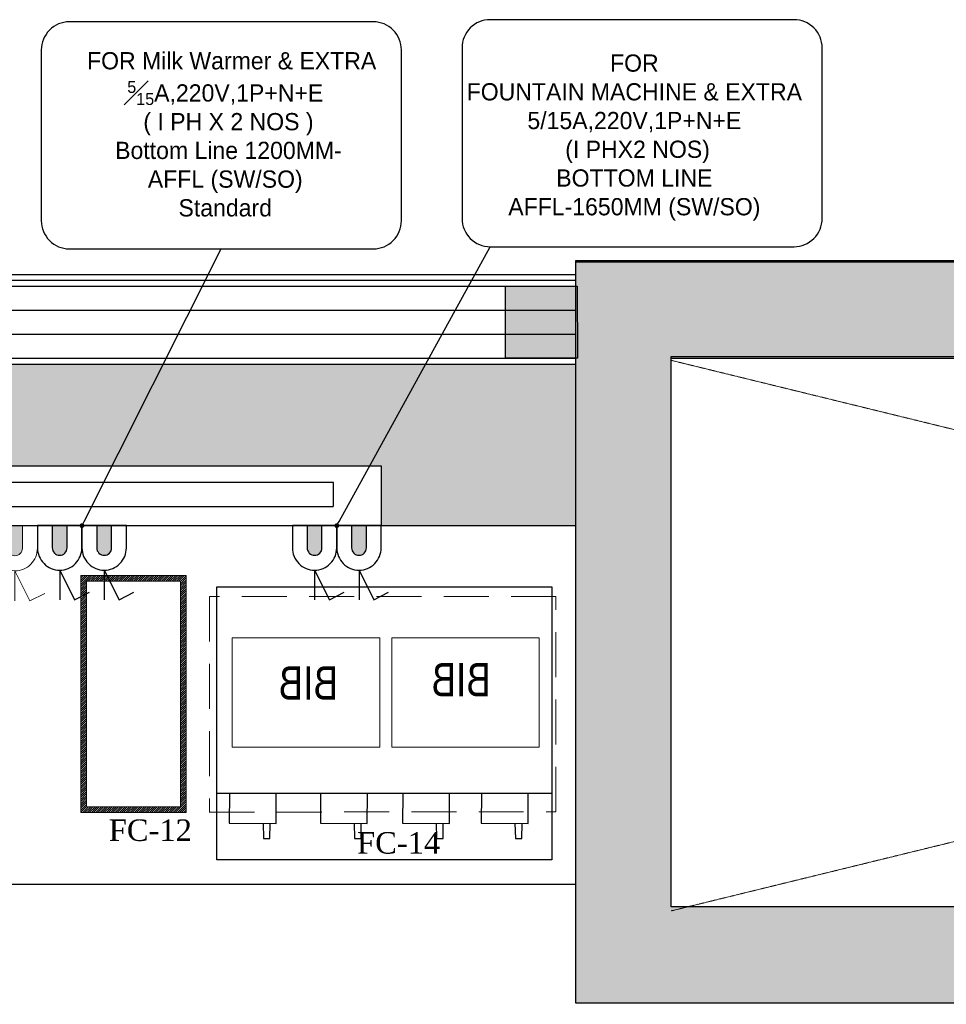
# Model space of a CAD drawing. Header units: inches. Extents: x 1703 to 137267, y -37098 to 14102.
# Tile 68 of 142: x 67074 to 69011, y 7162 to 9219. Entities that reach past the tile are written whole.
import ezdxf
from ezdxf import colors
from ezdxf.entities.mleader import LeaderData, LeaderLine
from ezdxf.math import Vec2, Vec3

# ---------------------------------------------------------------- set-up
doc = ezdxf.new("R2010")
doc.units = ezdxf.units.IN
doc.header["$MEASUREMENT"] = 0
for name, pattern in [('11aa1PB-bd$0$11aa1PB-af$0$TRATTEGGIATA', [0.75, 0.5, -0.25]), ('HIDDEN', [0.375, 0.25, -0.125]), ('HIDDEN2', [0.1875, 0.125, -0.0625]), ('LEVEL-F-OVERALL LAYOUT$0$Dash 0_5 mm', [1.0584, 0.5292, -0.5292]), ('LEVEL-F-OVERALL LAYOUT$0$Hidden 2mm', [3, 2, -1])]:
    doc.linetypes.add(name, pattern=pattern)
for name, color, linetype, lineweight in [('A-WALL', 4, 'Continuous', 13), ('CKD - Kit Text', 171, 'Continuous', 13), ('CKD Equipments', 252, 'Continuous', 0), ('CKD-Electrical Point', 7, 'Continuous', 25), ('CKD-Electrical Text', 7, 'Continuous', 25), ('E Cutout', 3, 'Continuous', 30), ('LEVEL-F-OVERALL LAYOUT$0$A-DETL', 251, 'Continuous', 15), ('LEVEL-F-OVERALL LAYOUT$0$A-WALL', 251, 'Continuous', 13), ('LEVEL-F-OVERALL LAYOUT$0$A-WALL-FULL-EXTR', 251, 'Continuous', 35)]:
    doc.layers.add(name, color=color, linetype=linetype, lineweight=lineweight)
for name, color, linetype in [('dispaly screen', 1, 'Continuous'), ('elevation line', 1, 'Continuous'), ('EQUIPMENT', 1, 'Continuous'), ('LEVEL-F-OVERALL LAYOUT$0$NEW PILASTERS', 251, 'Continuous'), ('LEVEL-F-OVERALL LAYOUT$0$S-Section-Steel', 251, 'Continuous')]:
    doc.layers.add(name, color=color, linetype=linetype)
doc.styles.add('arial  narrow', font='ARIALN.TTF', dxfattribs={"width": 0.96})
doc.styles.add('CKD_Dimension Text', font='GOTHIC.TTF')
doc.styles.add('style12', font='BOOKOSI.TTF')

# ---------------------------------------------------------------- blocks, each defined once
blk = doc.blocks.new('LEVEL-F-OVERALL LAYOUT$0$SHS150x5')
at = {"layer": 'LEVEL-F-OVERALL LAYOUT$0$S-Section-Steel'}
h = blk.add_hatch(color=256, dxfattribs=at)
h.dxf.hatch_style = 1
h.paths.add_polyline_path([(322740.3, -171646.3), (322890.3, -171646.3), (322890.3, -171796.3), (322740.3, -171796.3)])
blk.add_lwpolyline([(322740.3, -171646.3), (322890.3, -171646.3), (322890.3, -171796.3), (322740.3, -171796.3)], close=True, dxfattribs=at)
blk = doc.blocks.new('LEVEL-F-OVERALL LAYOUT$0$150x150')
blk.add_blockref('LEVEL-F-OVERALL LAYOUT$0$SHS150x5', (-322815.3, 171721.3))
blk = doc.blocks.new('GVBHV GB')
at = {"layer": 'EQUIPMENT', "color": 2, "linetype": 'HIDDEN2', "lineweight": 0, "ltscale": 30}
blk.add_line((28267.004, 5354.48, 0), (28250.491, 5361.731, 0), dxfattribs=at)
at = {"layer": 'EQUIPMENT', "color": 2, "linetype": 'HIDDEN2', "lineweight": 0, "ltscale": 30, "elevation": 0}
for points in [[(28250.506, 5361.725), (28262.177, 5388.218), (28278.644, 5380.987)], [(28278.644, 5380.987), (28267.004, 5354.48)]]:
    blk.add_lwpolyline(points, dxfattribs=at)
at = {"layer": 'EQUIPMENT', "color": 2, "linetype": '11aa1PB-bd$0$11aa1PB-af$0$TRATTEGGIATA', "lineweight": 0, "ltscale": 36, "elevation": -0.004}
for points in [[(28266.561, 5384.768), (28261.607, 5373.488), (28269.957, 5369.821), (28274.911, 5381.101), (28266.561, 5384.768)], [(28261.199, 5372.558), (28256.245, 5361.277), (28264.596, 5357.61), (28269.549, 5368.891), (28261.199, 5372.558)]]:
    blk.add_lwpolyline(points, dxfattribs=at)
at = {"layer": 'EQUIPMENT', "color": 2, "linetype": 'Continuous', "style": 'arial  narrow', "width": 0.96}
for p in [(28268.811, 5379.361, -0.003), (28263.419, 5367.771, -0.003)]:
    blk.add_text('BIB', height=2.8, rotation=246.29282, dxfattribs=at).set_placement(p)
blk = doc.blocks.new('A$Cb54d0b82')
at = {"layer": 'EQUIPMENT'}
blk.add_lwpolyline([(700, -570), (0, -570), (0, 0), (700, 0)], close=True, dxfattribs=at)
for points in [[(77.1, -76.1), (76.2, -44.2), (62.4, -44.6), (62.2, -76)], [(241.6, -76.1), (240.8, -44.2), (226.9, -44.6), (226.7, -76)], [(413.1, -76.1), (412.3, -44.2), (398.4, -44.6), (398.3, -76)], [(603.5, -76.1), (602.7, -44.2), (588.9, -44.6), (588.7, -76)], [(147.1, -138.1), (147.4, -76.3), (49.6, -75.8), (49.3, -137.9)], [(311.6, -138.1), (311.9, -76.3), (214.1, -75.8), (213.8, -137.9)], [(483.2, -138.1), (483.5, -76.3), (385.6, -75.8), (385.4, -137.9)], [(673.6, -138.1), (673.9, -76.3), (576.1, -75.8), (575.8, -137.9)], [(0, -138.1), (700, -138.1)]]:
    blk.add_lwpolyline(points, dxfattribs=at)
blk = doc.blocks.new('G$C8B6087BB')
at = {"layer": 'E Cutout'}
blk.add_blockref('A$Cb54d0b82', (8.7, 570), dxfattribs=at)
at = {"layer": 'EQUIPMENT', "extrusion": (3.1362e-09, 1.56207e-11, 1), "xscale": -25.00000000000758, "yscale": 25.00000000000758, "zscale": 25.00000000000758, "rotation": 66.2928203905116}
blk.add_blockref('GVBHV GB', (407417, 593239.6, 0.2), dxfattribs=at)
blk = doc.blocks.new('A$C41F15E28')
at = {"layer": 'CKD-Electrical Point'}
blk.add_hatch(color=7, dxfattribs=at).paths.add_polyline_path([(15.5, 0), (-15.5, 0), (-15.5, -46.4, 0.414214), (0, -61.9, 0.414214), (15.5, -46.4)])
at = {"layer": 'CKD-Electrical Point', "color": 7}
for p, q in [((0, -92.9), (-31, -154.8)), ((0, -92.9), (0, -154.8)), ((-31, -154.8), (-61.9, -139.3))]:
    blk.add_line(p, q, dxfattribs=at)
blk.add_lwpolyline([(-46.4, 0), (46.4, 0), (46.4, -46.4, -0.414214), (0, -92.9), (0, -92.9, -0.414214), (-46.4, -46.4), (-46.4, 0)], format="xyb", dxfattribs=at)
blk.add_lwpolyline([(-15.5, 0), (15.5, 0), (15.5, -46.4, -0.414214), (0, -61.9, -0.414214), (-15.5, -46.4)], format="xyb", close=True, dxfattribs=at)
blk = doc.blocks.new('_Dot')
at = {"color": 0, "linetype": 'ByBlock', "lineweight": -2, "transparency": 16777216}
blk.add_line((-0.5, 0), (-1, 0), dxfattribs=at)
at = {"color": 0, "linetype": 'ByBlock', "transparency": 16777216, "const_width": 0.5}
blk.add_lwpolyline([(-0.25, 0, 1), (0.25, 0, 1)], format="xyb", close=True, dxfattribs=at)
blk = doc.blocks.new('EQWRTYTREWERYTU')
at = {"layer": 'CKD-Electrical Point', "lineweight": 0}
blk.add_hatch(color=3, dxfattribs=at).paths.add_polyline_path([(5560326.378, 630073.103), (5560326.378, 630071.864), (5560328.236, 630071.864, 0.414214), (5560328.855, 630072.483, 0.414214), (5560328.236, 630073.103)])
at = {"layer": 'CKD-Electrical Point', "color": 3, "lineweight": 0}
for p, q in [((5560330.093, 630072.483), (5560332.57, 630072.483)), ((5560330.093, 630072.483), (5560332.57, 630071.245)), ((5560332.57, 630071.245), (5560331.951, 630070.007))]:
    blk.add_line(p, q, dxfattribs=at)
blk.add_lwpolyline([(5560326.378, 630070.626), (5560326.378, 630074.341), (5560328.236, 630074.341, -0.414214), (5560330.093, 630072.483), (5560330.093, 630072.483, -0.414214), (5560328.236, 630070.626), (5560326.378, 630070.626)], format="xyb", dxfattribs=at)
blk.add_lwpolyline([(5560326.378, 630071.864), (5560326.378, 630073.103), (5560328.236, 630073.103, -0.414214), (5560328.855, 630072.483, -0.414214), (5560328.236, 630071.864)], format="xyb", close=True, dxfattribs=at)

msp = doc.modelspace()

# ---------------------------------------------------------------- hatches: boundary and pattern name
at = {"layer": 'CKD Equipments'}
h = msp.add_hatch(dxfattribs=at)
h.set_pattern_fill('ANSI31', color=4, angle=180)
h.set_pattern_definition([(225, (805689.9542, 180348.7386), (2.24506403, -2.24506403), [])])
h.paths.add_polyline_path([(67202.1, 7562.7), (67202.1, 8057.7), (67422.1, 8057.7), (67422.1, 7562.7)])
h.paths.add_polyline_path([(67214.1, 7574.7), (67214.1, 8045.7), (67410.1, 8045.7), (67410.1, 7574.7)], flags=16)
at = {"layer": 'EQUIPMENT'}
h = msp.add_hatch(color=253, dxfattribs=at)
h.dxf.hatch_style = 1
h.paths.add_polyline_path([(73335.9, 7365.3), (68435.9, 7365.3), (68435.9, 8515.4), (73135.8, 8515.4), (73135.8, 8115.3), (73335.9, 8115.3), (73335.9, 8715.4), (68235.9, 8715.4), (68235.9, 7165.3), (73335.9, 7165.3)])
h = msp.add_hatch(color=253, dxfattribs=at)
h.dxf.hatch_style = 1
h.paths.add_polyline_path([(73335.9, 7365.3), (68435.9, 7365.3), (68435.9, 8515.4), (73135.8, 8515.4), (73135.8, 8115.3), (73335.9, 8115.3), (73335.9, 8715.4), (68235.9, 8715.4), (68235.9, 7165.3), (73335.9, 7165.3)])
h = msp.add_hatch(color=253, dxfattribs=at)
h.dxf.hatch_style = 1
h.paths.add_polyline_path([(58260.3, 8499.4), (56933.3, 8499.4), (56873.4, 8538.9), (56818.4, 8455.5), (59131.7, 6930.1), (59186.7, 7013.6), (59107.8, 7065.6), (59079.2, 7065.6), (59079.2, 7084.5), (58260.3, 7624.4)])
h.paths.add_polyline_path([(58161.2, 8424.4), (58160.3, 8423.8), (58160.3, 7690.4), (57047, 8424.4)], flags=16)
h.paths.add_polyline_path([(60979.2, 8424.4), (65273.4, 8424.4), (65273.4, 8161.9), (65679.7, 8161.9), (65679.7, 8286.9), (67829.7, 8286.9), (67829.7, 8161.9), (68235.9, 8161.9), (68235.9, 8499.4), (59160.3, 8499.4), (59160.3, 8424.4), (60879.2, 8424.4), (60879.2, 6540, -0.121461), (60857.1, 6253.6, -0.003202), (60854.7, 6246.3), (60849.9, 6223.2), (60929.5, 6188.7, 0.09501), (60979.2, 6447.6)])
h.paths.add_polyline_path([(59311.9, 6931), (59256.9, 6847.5), (59600.9, 6620.7, 0.363199), (59989.2, 5810.5), (60026.8, 5897.4), (60000.8, 5915.6), (60001.1, 5916, -0.279141), (59679.2, 6447.6, -0.091873), (59719, 6662.6)])
h.paths.add_polyline_path([(60067.5, 5883), (60088.9, 5878.6, -0.031), (60020, 5906.5), (60030.7, 5898.9), (59992, 5809.3, 0.014288), (60028.9, 5793.9)])
h.paths.add_polyline_path([(60715.8, 5900.4, -0.000786), (60624.8, 5957.1, -0.233154), (60100.5, 5874.8), (60100.1, 5872.6), (60069.1, 5879.1), (60031.7, 5792.8, 0.264635)])
h.paths.add_polyline_path([(60911.1, 6146.5), (60831.6, 6180.9), (60813.4, 6154.9), (60810.5, 6157.1), (60828.9, 6183.2, 0.009158), (60838, 6203.2, 0.009158), (60846.3, 6223.6), (60852.8, 6254.9), (60856.3, 6254.2), (60854.7, 6246.3, 0.003202), (60857.1, 6253.6, 0.121461), (60879.2, 6540), (60879.2, 6447.6, -0.243908), (60624.8, 5957.1, 0.000786), (60715.8, 5900.4, 0.11367)])
h.paths.add_polyline_path([(60845.6, 6221.7, -0.008345), (60838, 6203.2, -0.008345), (60829.7, 6185), (60912.4, 6149.2, 0.014288), (60928.4, 6185.9)])

# ---------------------------------------------------------------- linework, layer by layer
at = {"color": 10, "linetype": 'LEVEL-F-OVERALL LAYOUT$0$Dash 0_5 mm', "lineweight": 5}
for p, q in [((68435.9, 7357.2), (73135.8, 8507.2)), ((68435.9, 8507.2), (73135.9, 7357.2))]:
    msp.add_line(p, q, dxfattribs=at)
msp.add_lwpolyline([(73335.9, 7365.3), (68435.9, 7365.3), (68435.9, 8515.4), (73135.8, 8515.4), (73135.8, 8115.3), (73335.9, 8115.3), (73335.9, 8715.4), (68235.9, 8715.4), (68235.9, 7165.3), (73335.9, 7165.3)], close=True)
msp.add_lwpolyline([(73335.9, 7365.3), (68435.9, 7365.3), (68435.9, 8515.4), (73135.8, 8515.4), (73135.8, 8115.3), (73335.9, 8115.3), (73335.9, 8715.4), (68235.9, 8715.4), (68235.9, 7165.3), (73335.9, 7165.3)], close=True)
at = {"layer": 'CKD Equipments'}
msp.add_lwpolyline([(67202.1, 7562.7), (67202.1, 8057.7), (67422.1, 8057.7), (67422.1, 7562.7), (67202.1, 7562.7)], dxfattribs=at)
msp.add_lwpolyline([(67214.1, 7574.7), (67214.1, 8045.7), (67410.1, 8045.7), (67410.1, 7574.7)], close=True, dxfattribs=at)
at = {"layer": 'CKD-Electrical Text', "color": 7, "linetype": 'Continuous', "elevation": -17093.7}
for points in [[(67998.6, 9160.1), (67998.6, 8803.5, 0.414214), (68057.4, 8744.7), (68692.4, 8744.7, 0.414214), (68751.2, 8803.5), (68751.2, 9160.1, 0.414214), (68692.4, 9218.9), (68057.4, 9218.9, 0.414214)], [(67119.4, 9155.6), (67119.4, 8799, 0.414214), (67178.1, 8740.2), (67813.2, 8740.2, 0.414214), (67872, 8799), (67872, 9155.6, 0.414214), (67813.2, 9214.4), (67178.1, 9214.4, 0.414214)]]:
    msp.add_lwpolyline(points, format="xyb", close=True, dxfattribs=at)
at = {"layer": 'dispaly screen', "linetype": 'HIDDEN', "ltscale": 5}
msp.add_lwpolyline([(67729.7, 8201.9), (67729.7, 8251.9), (66754.7, 8251.9), (66754.7, 8201.9), (67729.7, 8201.9)], dxfattribs=at)
at = {"layer": 'elevation line', "ltscale": 0.25}
msp.add_line((65679.7, 8161.9), (67829.7, 8161.9), dxfattribs=at)
msp.add_lwpolyline([(68235.9, 7411.9), (65373.4, 7411.9)], dxfattribs=at)
at = {"layer": 'LEVEL-F-OVERALL LAYOUT$0$A-DETL', "linetype": 'LEVEL-F-OVERALL LAYOUT$0$Hidden 2mm', "lineweight": 15}
for p, q in [((68235.9, 8661.9), (59160.3, 8661.9)), ((67159.6, 8511.9), (68235.9, 8511.9))]:
    msp.add_line(p, q, dxfattribs=at)
at = {"layer": 'LEVEL-F-OVERALL LAYOUT$0$A-WALL', "color": 3, "lineweight": 25}
for p, q in [((68235.9, 8712), (68235.9, 7411.9)), ((73335.9, 8712), (68235.9, 8712)), ((68435.9, 8512), (73135.9, 8512)), ((68435.9, 7611.9), (68435.9, 8512))]:
    msp.add_line(p, q, dxfattribs=at)
for points in [[(59160.3, 8686.9), (68235.9, 8686.9)], [(65273.4, 8424.4), (65273.4, 8161.9), (65679.7, 8161.9), (65679.7, 8286.9), (67829.7, 8286.9), (67829.7, 8161.9), (68236, 8161.9)]]:
    msp.add_lwpolyline(points, dxfattribs=at)
at = {"layer": 'LEVEL-F-OVERALL LAYOUT$0$A-WALL-FULL-EXTR', "color": 2, "lineweight": -2}
msp.add_line((68235.9, 8424.4), (68236, 8424.4), dxfattribs=at)
for points in [[(59160.3, 8674.4), (68235.9, 8674.4)], [(59160.3, 8661.9), (68235.9, 8661.9)], [(59160.3, 8611.9), (68235.9, 8611.9)], [(59160.3, 8561.9), (68236, 8561.9)], [(59160.3, 8511.9), (68236, 8511.9)], [(59160.3, 8499.4), (68236, 8499.4)]]:
    msp.add_lwpolyline(points, dxfattribs=at)

# ---------------------------------------------------------------- block references
at = {"layer": 'A-WALL', "rotation": 180}
msp.add_blockref('G$C8B6087BB', (68194.9, 8034, 0), dxfattribs=at)
at = {"layer": 'CKD-Electrical Point', "color": 2, "lineweight": 50, "xscale": -25.4, "yscale": 25.4, "zscale": 25.4, "rotation": 89.85752816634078}
msp.add_blockref('EQWRTYTREWERYTU', (16422044.1, 141200220.2), dxfattribs=at)
at = {"layer": 'CKD-Electrical Point', "color": 2, "lineweight": 50, "xscale": -1, "rotation": 0.003611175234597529}
for p in [(67157.9, 8161.9), (67250.8, 8161.9), (67690.4, 8161.9), (67783.3, 8161.9)]:
    msp.add_blockref('A$C41F15E28', p, dxfattribs=at)
at = {"layer": 'LEVEL-F-OVERALL LAYOUT$0$NEW PILASTERS', "rotation": 0.04019583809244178}
msp.add_blockref('LEVEL-F-OVERALL LAYOUT$0$150x150', (68164.6, 8587), dxfattribs=at)

# ---------------------------------------------------------------- texts
at = {"layer": 'CKD - Kit Text', "color": 0, "char_height": 45, "attachment_point": 2, "style": 'style12'}
for s, insert, width in [('FC-12', (67347.3, 7548.2), 262.531), ('FC-14', (67866.2, 7521.7), 1158.663)]:
    msp.add_mtext(s, dxfattribs=dict(at, insert=insert, width=width))
at = {"layer": 'CKD-Electrical Text', "color": 4, "linetype": 'Continuous', "char_height": 36, "attachment_point": 5, "style": 'CKD_Dimension Text'}
for s, insert, width in [('{\\C256;  FOR Milk Warmer & EXTRA \\P\\A1;{\\H0.7x;\\S5#15;}A,220V,1P+N+E \\P ( I PH X 2 NOS ) \\P Bottom Line 1200MM- AFFL (SW/SO)\\PStandard }', (67503.8, 8979.2), 597.101), ('{\\C7;FOR  \\PFOUNTAIN MACHINE & EXTRA\\P5/15\\fCentury Gothic|b0|i0|c238|p34;A,220V,1P+N+E\\P (I PHX\\fCentury Gothic|b0|i0|c0|p34;2\\fCentury Gothic|b0|i0|c238|p34; NO\\fCentury Gothic|b0|i0|c0|p34;S\\fCentury Gothic|b0|i0|c238|p34;)\\fCentury Gothic|b0|i0|c0|p34; \\PBOTTOM LINE \\PAFFL-1650MM \\fCentury Gothic|b0|i0|c238|p34;(SW/SO)} ', (68358.7, 8972.8), 707.642)]:
    msp.add_mtext(s, dxfattribs=dict(at, insert=insert, width=width))

# ---------------------------------------------------------------- leaders
ml = msp.add_multileader_mtext('Standard')
ml.set_content('')
ml.set_leader_properties()
ml.set_arrow_properties(name='DOT')
ml.build(insert=Vec2(0, 0))
ml.multileader.update_dxf_attribs({"has_dogleg": 0, "dogleg_length": 0.36, "arrow_head_size": 10})
ctx = ml.context
ctx.base_point, ctx.char_height, ctx.arrow_head_size, ctx.landing_gap_size, ctx.plane_origin = Vec3(68057.4, 8744.7), 0.18, 10, 0.09, Vec3(67736.9, 8161.9)
notes = []
notes.append((ctx, [(0, (1, 1, 0), (68057, 8744.7), (1, 0), 0.36, [(0, [(67736.9, 8161.9)], 0, [])])]))
ctx.mtext.insert, ctx.mtext.flow_direction = Vec3(68057.5, 8744.7), 5
ml = msp.add_multileader_mtext('Standard')
ml.set_content(' ')
ml.set_leader_properties()
ml.set_arrow_properties(name='DOT')
ml.build(insert=Vec2(0, 0))
ml.multileader.update_dxf_attribs({"has_dogleg": 0, "dogleg_length": 0.36, "arrow_head_size": 10})
ctx = ml.context
ctx.base_point, ctx.char_height, ctx.arrow_head_size, ctx.landing_gap_size, ctx.plane_origin = Vec3(67495.6, 8740.1), 0.18, 10, 0.09, Vec3(67204.4, 8161.9)
notes.append((ctx, [(0, (1, 1, 0), (67495.2, 8740.1), (1, 0), 0.36, [(0, [(67204.4, 8161.9)], 0, [])])]))
ctx.mtext.insert, ctx.mtext.flow_direction = Vec3(67495.7, 8740.2), 5
for ctx, leaders in notes:
    for number, flags, end, landing, length, lines in leaders:
        leader = LeaderData()
        leader.index, (leader.has_last_leader_line, leader.has_dogleg_vector, leader.attachment_direction) = number, flags
        leader.last_leader_point, leader.dogleg_vector, leader.dogleg_length = Vec3(end), Vec3(landing), length
        for number, points, colour, breaks in lines:
            line = LeaderLine()
            line.index, line.vertices, line.color, line.breaks = number, Vec3.list(points), colors.encode_raw_color(colour), breaks
            leader.lines.append(line)
        ctx.leaders.append(leader)

doc.saveas('drawing.dxf')
